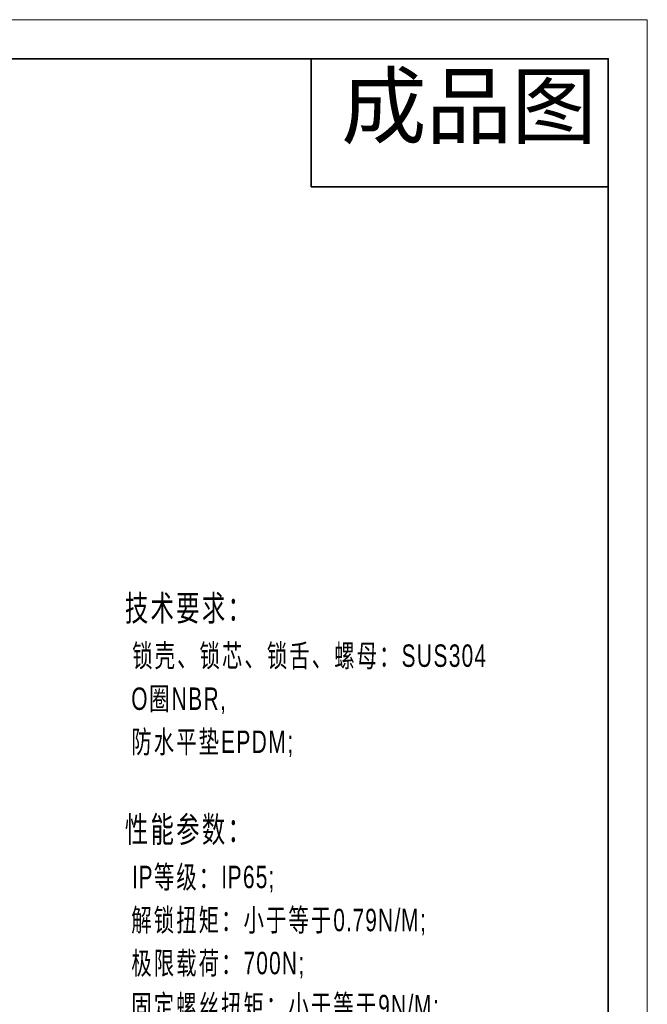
# Model space of a CAD drawing. Header units: millimetres. Extents: x 2783 to 3258, y 1485 to 1821.
# Tile 16 of 16: x 3129 to 3258, y 1619 to 1821. Entities that reach past the tile are written whole.
import ezdxf

# ---------------------------------------------------------------- set-up
doc = ezdxf.new("R2010")
doc.units = ezdxf.units.MM
for name, color, linetype, lineweight in [('尺寸线层', 3, 'Continuous', 18), ('粗实线层', 7, 'Continuous', 35), ('细实线层', 3, 'Continuous', 18)]:
    doc.layers.add(name, color=color, linetype=linetype, lineweight=lineweight)
doc.styles.add('TEXTSTYLE_2', font='arial.ttf')
doc.styles.add('标准', font='arial.ttf', dxfattribs={"width": 0.667})

msp = doc.modelspace()

# ---------------------------------------------------------------- linework, layer by layer
at = {"layer": '粗实线层'}
for p, q in [((3189.116, 1813.096), (3189.116, 1786.83)), ((3189.116, 1786.83), (3250.02, 1786.83))]:
    msp.add_line(p, q, dxfattribs=at)
msp.add_lwpolyline([(2811.308, 1813.096), (3250.02, 1813.096), (3250.02, 1491.008), (2811.308, 1491.008)], close=True, dxfattribs=at)
at = {"layer": '细实线层'}
msp.add_lwpolyline([(2782.785, 1821.097), (3258.021, 1821.097), (3258.021, 1485.071), (2782.785, 1485.071)], close=True, dxfattribs=at)

# ---------------------------------------------------------------- texts
at = {"insert": (3195.29, 1809.851), "char_height": 12.801, "width": 56.25427, "attachment_point": 1, "line_spacing_factor": 0.9, "style": 'TEXTSTYLE_2'}
msp.add_mtext('成品图', dxfattribs=at)
at = {"layer": '尺寸线层', "insert": (3150.958, 1703.179), "char_height": 4.59668, "width": 149.38493, "attachment_point": 1, "line_spacing_factor": 1.15057, "style": '标准'}
msp.add_mtext('{\\H1.14286x;\\T1.1;技术要求：\\P \\H0.875x;锁壳、锁芯、锁舌、螺母：SUS304^I\\P O圈NBR,\\P 防水平垫EPDM;\\P\\P\\H1.14286x;性能参数：\\P \\H0.875x;IP等级：IP65;\\P 解锁扭矩：小于等于0.79N/M;\\P 极限载荷：700N;\\P 固定螺丝扭矩：小于等于9N/M;\\P 固定螺母扭矩：不大于19N/m;\\P 门板厚度：Ts=1-5mm;\\P\\H1.14286x;功能：\\P\\H0.87499x; 解锁后旋转90度开关门。}', dxfattribs=at)

doc.saveas('drawing.dxf')
